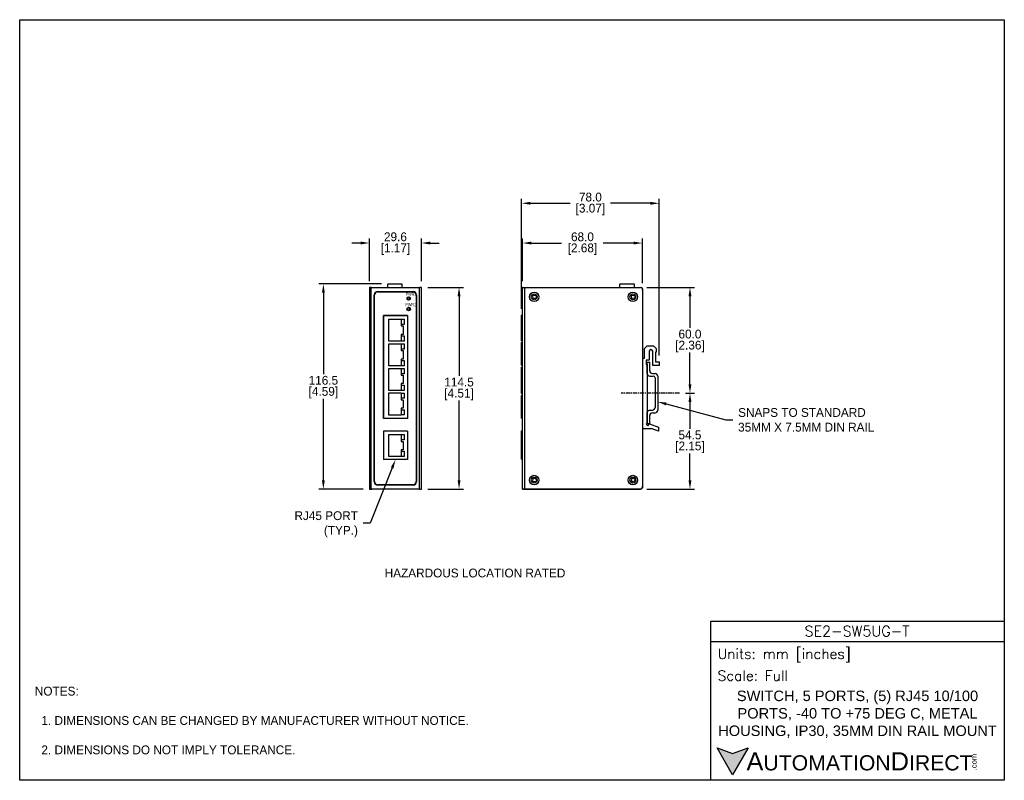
# Model space of a CAD drawing. Header units: inches. Extents: x 0 to 559, y 0 to 432.
import ezdxf
from ezdxf import colors
from ezdxf.entities.mleader import LeaderData, LeaderLine
from ezdxf.math import Vec2, Vec3

# ---------------------------------------------------------------- set-up
doc = ezdxf.new("R2010")
doc.units = ezdxf.units.IN
doc.header["$LTSCALE"] = 10
doc.header["$MEASUREMENT"] = 0
doc.linetypes.add('CENTER', pattern=[0.4, 0.25, -0.05, 0.05, -0.05])
for name, color, linetype in [('CENTER', 40, 'CENTER'), ('DIMENSIONS', 140, 'Continuous'), ('TEXT', 140, 'Continuous')]:
    doc.layers.add(name, color=color, linetype=linetype)
doc.styles.add('ROMANS', font='romans.shx')
doc.styles.add('型式1', font='txt')
doc.dimstyles.get("Standard").update_dxf_attribs({"dimtxt": 5, "dimasz": 5, "dimexe": 2.5, "dimexo": 3.5, "dimgap": 1, "dimtad": 0, "dimtih": 1, "dimtoh": 1, "dimdec": 1, "dimzin": 0, "dimdsep": 46, "dimtxsty": 'Standard', "dimcen": 0, "dimadec": 0, "dimazin": 0, "dimtfac": 1, "dimtdec": 1, "dimtofl": 0, "dimtmove": 0, "dimatfit": 3, "dimfxl": 1, "dimtolj": 1, "dimtzin": 0, "dimarcsym": 0})

# ---------------------------------------------------------------- blocks, each defined once
blk = doc.blocks.new('*D26')
at = {"layer": 'DEFPOINTS', "color": 0, "transparency": 16777216}
for p in [(208.85, 281.8), (172.35, 165.3), (198.45, 165.3)]:
    blk.add_point(p, dxfattribs=at)
at = {"layer": 'DIMENSIONS', "color": 0, "lineweight": -2, "transparency": 16777216}
for p, q in [((205.35, 281.8), (169.85, 281.8)), ((172.35, 276.8), (172.35, 230.55)), ((172.35, 170.3), (172.35, 216.55)), ((194.95, 165.3), (169.85, 165.3))]:
    blk.add_line(p, q, dxfattribs=at)
at = {"layer": 'DIMENSIONS', "color": 0, "transparency": 16777216}
for points in [[(171.52, 276.8), (173.18, 276.8), (172.35, 281.8)], [(171.52, 170.3), (173.18, 170.3), (172.35, 165.3)]]:
    blk.add_solid(points, dxfattribs=at)
at = {"layer": 'DIMENSIONS', "color": 0, "transparency": 16777216, "char_height": 5, "attachment_point": 5}
for s, insert in [('\\A1;116.5', (172.35, 227.05)), ('\\A1;[4.59]', (172.35, 220.05))]:
    blk.add_mtext(s, dxfattribs=dict(at, insert=insert))
blk = doc.blocks.new('*D27')
at = {"layer": 'DEFPOINTS', "color": 0, "transparency": 16777216}
for p in [(228.05, 279.8), (228.05, 165.3), (249.35, 165.3)]:
    blk.add_point(p, dxfattribs=at)
at = {"layer": 'DIMENSIONS', "color": 0, "lineweight": -2, "transparency": 16777216}
for p, q in [((231.55, 279.8), (251.85, 279.8)), ((249.35, 274.8), (249.35, 229.55)), ((249.35, 170.3), (249.35, 215.55)), ((231.55, 165.3), (251.85, 165.3))]:
    blk.add_line(p, q, dxfattribs=at)
at = {"layer": 'DIMENSIONS', "color": 0, "transparency": 16777216}
for points in [[(248.52, 274.8), (250.19, 274.8), (249.35, 279.8)], [(248.52, 170.3), (250.19, 170.3), (249.35, 165.3)]]:
    blk.add_solid(points, dxfattribs=at)
at = {"layer": 'DIMENSIONS', "color": 0, "transparency": 16777216, "char_height": 5, "attachment_point": 5}
for s, insert in [('\\A1;114.5', (249.35, 226.05)), ('\\A1;[4.51]', (249.35, 219.05))]:
    blk.add_mtext(s, dxfattribs=dict(at, insert=insert))
blk = doc.blocks.new('*D28')
at = {"layer": 'DEFPOINTS', "color": 0, "transparency": 16777216}
for p in [(198.45, 305.02), (198.45, 279.8), (228.05, 279.8)]:
    blk.add_point(p, dxfattribs=at)
at = {"layer": 'DIMENSIONS', "color": 0, "lineweight": -2, "transparency": 16777216}
for p, q in [((198.45, 283.3), (198.45, 307.52)), ((228.05, 283.3), (228.05, 307.52)), ((193.45, 305.02), (188.45, 305.02)), ((233.05, 305.02), (238.05, 305.02))]:
    blk.add_line(p, q, dxfattribs=at)
at = {"layer": 'DIMENSIONS', "color": 0, "transparency": 16777216}
for points in [[(193.45, 305.86), (193.45, 304.19), (198.45, 305.02)], [(233.05, 305.86), (233.05, 304.19), (228.05, 305.02)]]:
    blk.add_solid(points, dxfattribs=at)
at = {"layer": 'DIMENSIONS', "color": 0, "transparency": 16777216, "char_height": 5, "attachment_point": 5}
for s, insert in [('\\A1;29.6', (213.25, 308.52)), ('\\A1;[1.17]', (213.25, 301.52))]:
    blk.add_mtext(s, dxfattribs=dict(at, insert=insert))
blk = doc.blocks.new('*D29')
at = {"layer": 'DEFPOINTS', "color": 0, "transparency": 16777216}
for p in [(353.38, 305), (285.38, 279.8), (353.38, 278.8)]:
    blk.add_point(p, dxfattribs=at)
at = {"layer": 'DIMENSIONS', "color": 0, "lineweight": -2, "transparency": 16777216}
for p, q in [((285.38, 283.3), (285.38, 307.5)), ((353.38, 282.3), (353.38, 307.5)), ((290.38, 305), (307.55, 305)), ((348.38, 305), (331.21, 305))]:
    blk.add_line(p, q, dxfattribs=at)
at = {"layer": 'DIMENSIONS', "color": 0, "transparency": 16777216}
for points in [[(290.38, 305.83), (290.38, 304.17), (285.38, 305)], [(348.38, 305.83), (348.38, 304.17), (353.38, 305)]]:
    blk.add_solid(points, dxfattribs=at)
at = {"layer": 'DIMENSIONS', "color": 0, "transparency": 16777216, "char_height": 5, "attachment_point": 5}
for s, insert in [('\\A1;68.0', (319.38, 308.5)), ('\\A1;[2.68]', (319.38, 301.5))]:
    blk.add_mtext(s, dxfattribs=dict(at, insert=insert))
blk = doc.blocks.new('*D30')
at = {"layer": 'DEFPOINTS', "color": 0, "transparency": 16777216}
for p in [(352.38, 279.8), (374.43, 219.79), (380.4, 219.79)]:
    blk.add_point(p, dxfattribs=at)
at = {"layer": 'DIMENSIONS', "color": 0, "lineweight": -2, "transparency": 16777216}
for p, q in [((355.88, 279.8), (382.9, 279.8)), ((380.4, 274.8), (380.4, 256.8)), ((380.4, 224.79), (380.4, 242.8)), ((377.93, 219.79), (382.9, 219.79))]:
    blk.add_line(p, q, dxfattribs=at)
at = {"layer": 'DIMENSIONS', "color": 0, "transparency": 16777216}
for points in [[(379.57, 274.8), (381.24, 274.8), (380.4, 279.8)], [(379.57, 224.79), (381.24, 224.79), (380.4, 219.79)]]:
    blk.add_solid(points, dxfattribs=at)
at = {"layer": 'DIMENSIONS', "color": 0, "transparency": 16777216, "char_height": 5, "attachment_point": 5}
for s, insert in [('\\A1;60.0', (380.4, 253.3)), ('\\A1;[2.36]', (380.4, 246.3))]:
    blk.add_mtext(s, dxfattribs=dict(at, insert=insert))
blk = doc.blocks.new('*D31')
at = {"layer": 'DEFPOINTS', "color": 0, "transparency": 16777216}
for p in [(374.43, 219.79), (352.38, 165.3), (380.4, 165.3)]:
    blk.add_point(p, dxfattribs=at)
at = {"layer": 'DIMENSIONS', "color": 0, "lineweight": -2, "transparency": 16777216}
for p, q in [((377.93, 219.79), (382.9, 219.79)), ((380.4, 214.79), (380.4, 199.55)), ((380.4, 170.3), (380.4, 185.55)), ((355.88, 165.3), (382.9, 165.3))]:
    blk.add_line(p, q, dxfattribs=at)
at = {"layer": 'DIMENSIONS', "color": 0, "transparency": 16777216}
for points in [[(379.57, 214.79), (381.24, 214.79), (380.4, 219.79)], [(379.57, 170.3), (381.24, 170.3), (380.4, 165.3)]]:
    blk.add_solid(points, dxfattribs=at)
at = {"layer": 'DIMENSIONS', "color": 0, "transparency": 16777216, "char_height": 5, "attachment_point": 5}
for s, insert in [('\\A1;54.5', (380.4, 196.05)), ('\\A1;[2.15]', (380.4, 189.05))]:
    blk.add_mtext(s, dxfattribs=dict(at, insert=insert))
blk = doc.blocks.new('*D32')
at = {"layer": 'DEFPOINTS', "color": 0, "transparency": 16777216}
for p in [(362.88, 327.57), (284.88, 264.14), (362.88, 237.57)]:
    blk.add_point(p, dxfattribs=at)
at = {"layer": 'DIMENSIONS', "color": 0, "lineweight": -2, "transparency": 16777216}
for p, q in [((284.88, 267.64), (284.88, 330.07)), ((362.88, 241.07), (362.88, 330.07)), ((289.88, 327.57), (312.46, 327.57)), ((357.88, 327.57), (335.3, 327.57))]:
    blk.add_line(p, q, dxfattribs=at)
at = {"layer": 'DIMENSIONS', "color": 0, "transparency": 16777216}
for points in [[(289.88, 328.4), (289.88, 326.73), (284.88, 327.57)], [(357.88, 328.4), (357.88, 326.73), (362.88, 327.57)]]:
    blk.add_solid(points, dxfattribs=at)
at = {"layer": 'DIMENSIONS', "color": 0, "transparency": 16777216, "char_height": 5, "attachment_point": 5}
for s, insert in [('\\A1;78.0', (323.88, 331.07)), ('\\A1;[3.07]', (323.88, 324.07))]:
    blk.add_mtext(s, dxfattribs=dict(at, insert=insert))

msp = doc.modelspace()

# ---------------------------------------------------------------- hatches: boundary and pattern name
at = {"layer": 'TEXT'}
msp.add_hatch(color=256, dxfattribs=at).paths.add_polyline_path([(413.49, 18.42), (404.62, 15.19), (395.75, 18.42), (404.62, 3.05)])

# ---------------------------------------------------------------- linework, layer by layer
for p, q in [((198.45, 279.8), (198.45, 165.3)), ((199.55, 279.8), (198.45, 279.8)), ((199.35, 279.8), (227.15, 279.8)), ((199.55, 165.3), (199.55, 279.8)), ((208.85, 279.8), (208.85, 281.8)), ((208.85, 281.8), (216.85, 281.8)), ((216.85, 281.8), (216.85, 279.8)), ((226.95, 165.3), (226.95, 279.8)), ((228.05, 279.8), (226.95, 279.8)), ((228.05, 165.3), (228.05, 279.8)), ((285.38, 165.3), (285.38, 280.05)), ((285.38, 279.8), (286.48, 279.8)), ((286.48, 279.8), (352.38, 279.8)), ((286.48, 279.8), (286.48, 165.3)), ((340.68, 279.8), (340.68, 281.8)), ((340.68, 281.8), (348.68, 281.8)), ((348.68, 281.8), (348.68, 279.8)), ((201.25, 169.55), (201.25, 275.55)), ((201.45, 169.55), (201.45, 275.55)), ((203.25, 277.55), (223.25, 277.55)), ((203.25, 277.35), (223.25, 277.35)), ((220.25, 274.42), (220.25, 274.31)), ((220.25, 274.31), (220.25, 272.97)), ((221.25, 274.42), (221.25, 272.68)), ((225.05, 275.55), (225.05, 169.55)), ((225.25, 275.55), (225.25, 169.55)), ((353.38, 279.3), (353.21, 279.3)), ((353.38, 278.2), (353.38, 279.3)), ((353.38, 279.05), (353.38, 166.05)), ((353.38, 278.05), (353.38, 167.05)), ((220.25, 272.97), (220.25, 272.68)), ((220.25, 268.42), (220.25, 268.31)), ((220.25, 268.31), (220.25, 266.97)), ((221.25, 268.42), (221.25, 266.68)), ((220, 263.95), (206.5, 263.95)), ((206.5, 263.95), (206.5, 205.45)), ((220.25, 266.97), (220.25, 266.68)), ((221.51, 268.2), (221.25, 268.2)), ((221.25, 267.7), (221.65, 267.7)), ((221.65, 267.99), (221.65, 267.7)), ((284.88, 249.57), (284.88, 264.14)), ((284.88, 264.14), (285.38, 264.14)), ((209.51, 261.79), (216.51, 261.79)), ((209.51, 249.29), (209.51, 261.79)), ((216.51, 261.79), (216.51, 257.94)), ((216.51, 257.94), (217.6, 257.94)), ((216.68, 261.77), (218.18, 261.77)), ((216.68, 258.77), (216.68, 261.77)), ((218.18, 258.77), (216.68, 258.77)), ((217.6, 257.94), (217.6, 253.14)), ((218.18, 261.77), (218.18, 258.77)), ((217.6, 253.14), (216.51, 253.14)), ((216.51, 253.14), (216.51, 249.29)), ((216.68, 252.31), (218.18, 252.31)), ((216.68, 249.31), (216.68, 252.31)), ((218.18, 252.31), (218.18, 249.31)), ((216.51, 249.29), (209.51, 249.29)), ((209.51, 247.82), (216.51, 247.82)), ((209.51, 235.32), (209.51, 247.82)), ((216.51, 247.82), (216.51, 243.97)), ((218.18, 249.31), (216.68, 249.31)), ((216.68, 247.8), (218.18, 247.8)), ((216.68, 244.8), (216.68, 247.8)), ((218.18, 247.8), (218.18, 244.8)), ((284.88, 249.57), (285.38, 249.57)), ((284.88, 235.59), (284.88, 248.56)), ((284.88, 248.56), (285.38, 248.56)), ((354.58, 245.07), (356.08, 246.57)), ((356.08, 246.57), (359.78, 246.57)), ((359.78, 246.57), (361.28, 245.07)), ((216.51, 243.97), (217.6, 243.97)), ((218.18, 244.8), (216.68, 244.8)), ((217.6, 243.97), (217.6, 239.17)), ((354.58, 239.57), (354.58, 245.07)), ((357.28, 243.57), (357.28, 238.57)), ((359.28, 235.57), (359.28, 243.57)), ((360.78, 242.97), (360.78, 237.57)), ((361.28, 242.97), (360.78, 242.97)), ((361.28, 245.07), (361.28, 242.97)), ((216.51, 235.32), (209.51, 235.32)), ((217.6, 239.17), (216.51, 239.17)), ((216.51, 239.17), (216.51, 235.32)), ((216.68, 238.34), (218.18, 238.34)), ((216.68, 235.34), (216.68, 238.34)), ((218.18, 235.34), (216.68, 235.34)), ((218.18, 238.34), (218.18, 235.34)), ((284.88, 235.59), (285.38, 235.59)), ((353.58, 239.57), (354.58, 239.57)), ((355.58, 238.57), (355.58, 236.07)), ((357.28, 238.57), (355.58, 238.57)), ((355.58, 236.07), (356.08, 236.07)), ((356.08, 230.96), (356.08, 237.29)), ((356.08, 237.29), (357.58, 237.29)), ((356.08, 236.07), (356.08, 202.79)), ((357.58, 232.46), (357.58, 237.29)), ((362.88, 235.57), (359.28, 235.57)), ((360.78, 237.57), (362.88, 237.57)), ((362.88, 237.57), (362.88, 235.57)), ((209.51, 233.85), (216.51, 233.85)), ((209.51, 221.35), (209.51, 233.85)), ((216.51, 233.85), (216.51, 230)), ((216.51, 230), (217.6, 230)), ((216.68, 233.83), (218.18, 233.83)), ((216.68, 230.83), (216.68, 233.83)), ((218.18, 230.83), (216.68, 230.83)), ((217.6, 230), (217.6, 225.2)), ((218.18, 233.83), (218.18, 230.83)), ((284.88, 219.52), (284.88, 234.57)), ((284.88, 234.57), (285.38, 234.57)), ((357.58, 229.46), (359.58, 229.46)), ((359.08, 230.96), (360.58, 230.96)), ((362.08, 229.46), (362.08, 210.13)), ((217.6, 225.2), (216.51, 225.2)), ((216.51, 225.2), (216.51, 221.35)), ((216.68, 224.37), (218.18, 224.37)), ((216.68, 221.37), (216.68, 224.37)), ((218.18, 224.37), (218.18, 221.37)), ((360.58, 228.46), (360.58, 211.63)), ((216.51, 221.35), (209.51, 221.35)), ((209.51, 219.88), (216.51, 219.88)), ((209.51, 207.38), (209.51, 219.88)), ((216.51, 219.88), (216.51, 216.03)), ((218.18, 221.37), (216.68, 221.37)), ((216.68, 219.86), (218.18, 219.86)), ((216.68, 216.86), (216.68, 219.86)), ((218.18, 219.86), (218.18, 216.86)), ((284.88, 219.52), (285.38, 219.52)), ((284.88, 205.54), (284.88, 218.52)), ((284.88, 218.52), (285.38, 218.52)), ((216.51, 216.03), (217.6, 216.03)), ((218.18, 216.86), (216.68, 216.86)), ((217.6, 216.03), (217.6, 211.23)), ((216.51, 207.38), (209.51, 207.38)), ((217.6, 211.23), (216.51, 211.23)), ((216.51, 211.23), (216.51, 207.38)), ((216.68, 210.4), (218.18, 210.4)), ((216.68, 207.4), (216.68, 210.4)), ((218.18, 207.4), (216.68, 207.4)), ((218.18, 210.4), (218.18, 207.4)), ((356.08, 202.29), (356.08, 209.13)), ((356.08, 202.29), (356.08, 208.63)), ((357.58, 210.13), (359.08, 210.13)), ((357.58, 202.29), (357.58, 207.13)), ((359.08, 208.63), (360.58, 208.63)), ((284.88, 205.54), (285.38, 205.54)), ((356.08, 202.79), (355.46, 202.17)), ((355.46, 202.17), (356.41, 201.23)), ((357.58, 202.29), (356.08, 202.29)), ((356.41, 201.23), (357.48, 202.29)), ((357.48, 202.29), (362.58, 200.5)), ((220, 198.12), (206.5, 198.12)), ((206.5, 198.12), (206.5, 182.05)), ((209.51, 196.28), (216.51, 196.28)), ((209.51, 183.78), (209.51, 196.28)), ((216.51, 196.28), (216.51, 192.43)), ((216.68, 196.26), (218.18, 196.26)), ((216.68, 193.26), (216.68, 196.26)), ((218.18, 196.26), (218.18, 193.26)), ((220, 198.12), (220, 182.05)), ((284.88, 182.3), (284.88, 198.33)), ((284.88, 198.33), (285.38, 198.33)), ((358.89, 199.57), (353.58, 199.57)), ((362.58, 198.27), (358.89, 199.57)), ((362.58, 200.5), (362.58, 198.27)), ((216.51, 192.43), (217.6, 192.43)), ((218.18, 193.26), (216.68, 193.26)), ((217.6, 192.43), (217.6, 187.63)), ((217.6, 187.63), (216.51, 187.63)), ((216.51, 187.63), (216.51, 183.78)), ((216.68, 186.81), (218.18, 186.81)), ((216.68, 183.81), (216.68, 186.81)), ((218.18, 186.81), (218.18, 183.81)), ((220, 182.05), (206.5, 182.05)), ((216.51, 183.78), (209.51, 183.78)), ((218.18, 183.81), (216.68, 183.81)), ((284.88, 182.3), (285.38, 182.3)), ((223.25, 167.75), (203.25, 167.75)), ((216.03, 167.75), (216.03, 167.75)), ((198.45, 165.3), (199.55, 165.3)), ((199.35, 165.3), (199.85, 165.3)), ((199.85, 165.3), (199.85, 165.3)), ((227.15, 165.3), (199.85, 165.3)), ((223.25, 167.55), (203.25, 167.55)), ((226.95, 165.3), (228.05, 165.3)), ((286.48, 165.3), (285.38, 165.3)), ((285.38, 165.3), (286.38, 165.3)), ((285.38, 165.3), (285.38, 165.3)), ((286.38, 165.3), (286.38, 165.3)), ((286.38, 165.3), (286.48, 165.3)), ((352.38, 165.3), (286.48, 165.3)), ((286.48, 165.3), (352.38, 165.3)), ((286.48, 165.3), (286.48, 165.3)), ((353.38, 165.8), (353.04, 165.8)), ((353.38, 167.3), (353.38, 166.9)), ((353.38, 165.8), (353.38, 166.9))]:
    msp.add_line(p, q)
for centre, radius in [((220.75, 273.55), 1), ((291.98, 274.45), 2.7), ((291.98, 274.45), 1.7), ((292.18, 274.45), 1.02), ((347.98, 274.45), 2.7), ((347.98, 274.45), 1.7), ((348.18, 274.45), 1.02), ((220.75, 267.55), 1), ((291.98, 170.45), 2.7), ((291.98, 170.45), 1.7), ((292.18, 170.45), 1.03), ((347.98, 170.45), 2.7), ((347.98, 170.45), 1.7), ((348.18, 170.45), 1.02)]:
    msp.add_circle(centre, radius)
for centre, radius, start, end in [((352.38, 278.8), 1, 0, 90), ((203.25, 275.55), 2, 90, 180), ((203.25, 275.55), 1.8, 90, 180), ((223.25, 275.55), 2, 0, 90), ((223.25, 275.55), 1.8, 0, 90), ((358.28, 243.57), 1, 0, 180), ((357.58, 230.96), 1.5, 180, 270), ((359.08, 232.46), 1.5, 180, 270), ((359.58, 228.46), 1, 0, 90), ((360.58, 229.46), 1.5, 0, 90), ((357.58, 208.63), 1.5, 90, 180), ((359.08, 207.13), 1.5, 90, 180), ((359.08, 211.63), 1.5, 270, 0), ((360.58, 210.13), 1.5, 270, 0), ((203.25, 169.55), 2, 180, 270), ((203.25, 169.55), 1.8, 180, 270), ((223.25, 169.55), 2, 270, 0), ((223.25, 169.55), 1.8, 270, 0), ((352.38, 166.3), 1, 270, 0), ((352.38, 166.3), 1, 270, 330)]:
    msp.add_arc(centre, radius, start, end)
msp.add_open_spline([(206.5, 263.95), (206.5, 263.95), (206.5, 205.45), (206.5, 205.45), (206.5, 205.45), (206.5, 205.45), (220, 205.45), (220, 205.45), (220, 205.45), (220, 205.45), (220, 263.95), (220, 263.95), (220, 263.95), (220, 263.95), (206.5, 263.95), (206.5, 263.95)], degree=3, knots=[0, 0, 0, 0, 0.25, 0.25, 0.25, 0.25, 0.5, 0.5, 0.5, 0.5, 0.75, 0.75, 0.75, 0.75, 1, 1, 1, 1])
at = {"layer": 'CENTER'}
msp.add_line((374.43, 219.79), (341.4, 219.79), dxfattribs=at)
at = {"layer": 'DEFPOINTS'}
msp.add_lwpolyline([(558.8, 0), (0, 0), (0, 431.8), (558.8, 431.8)], close=True, dxfattribs=at)
at = {"layer": 'TEXT'}
msp.add_line((392.18, 78.85), (558.8, 78.85), dxfattribs=at)
for points in [[(392.18, 0), (392.18, 90.33), (558.8, 90.33), (558.8, 0)], [(413.49, 18.42), (404.62, 3.05), (395.75, 18.42), (404.62, 15.19)]]:
    msp.add_lwpolyline(points, close=True, dxfattribs=at)

# ---------------------------------------------------------------- texts
at = {"char_height": 1.8, "attachment_point": 1, "line_spacing_factor": 0.8}
for s, insert in [('{\\fArial|b0|i0|c0|p34;\\W0.68;PW\\fArial|b0|i0|c238|p34;R\\fArial|b0|i0|c0|p34;1}', (219.03, 276.85)), ('{\\fArial|b0|i0|c0|p34;\\W0.68;PW\\fArial|b0|i0|c238|p34;R\\fArial|b0|i0|c0|p34;2}', (218.9, 270.9))]:
    msp.add_mtext(s, dxfattribs=dict(at, insert=insert))
at = {"layer": 'DIMENSIONS', "char_height": 3.5}
for insert, attachment_point in [((98.61, 112.42), 6), ((130.2, 112.22), 4)]:
    msp.add_mtext('\\A1;', dxfattribs=dict(at, insert=insert, attachment_point=attachment_point))
at = {"layer": 'TEXT', "char_height": 5, "attachment_point": 1}
for s, insert in [('HAZARDOUS LOCATION RATED', (207.15, 120.19)), ('NOTES:\\P\\P  1. DIMENSIONS CAN BE CHANGED BY MANUFACTURER WITHOUT NOTICE.\\P\\P  2. DIMENSIONS DO NOT IMPLY TOLERANCE.', (8.61, 53.12))]:
    msp.add_mtext_dynamic_manual_height_columns(s, width=363.4473, gutter_width=25, heights=[0], dxfattribs=dict(at, insert=insert))
at = {"layer": 'TEXT'}
for s, insert, char_height, width, attachment_point, style in [('SE2-SW5UG-T', (475.23, 84.67), 5.9396, 111.8034, 5, 'ROMANS'), (' Units: mm [inches]', (392.18, 70.86), 5.7425, 166.6158, 4, 'ROMANS'), (' Scale: Full', (392.18, 59.38), 5.7425, 166.6158, 4, 'ROMANS'), ('{\\fArial|b0|i0|c0|p34;     \\H1.2x;A\\H0.8333x;UTOMATION\\H1.2x;D\\H0.8333x;IRECT}', (395.75, 10.73), 8.6137, 145.913, 4, '型式1')]:
    msp.add_mtext(s, dxfattribs=dict(at, insert=insert, char_height=char_height, width=width, attachment_point=attachment_point, style=style))
at = {"layer": 'TEXT', "insert": (475.49, 37.49), "char_height": 5.93959, "width": 161.3703, "attachment_point": 5}
msp.add_mtext('{\\fArial|b0|i0|c0|p34;SWITCH, 5 PORTS, (5) RJ45 10/100 PORTS, -40 TO +75 DEG C, METAL HOUSING, IP30, 35MM DIN RAIL MOUNT}', dxfattribs=at)
at = {"layer": 'TEXT', "insert": (540.01, 5.68), "char_height": 3.1009, "width": 9.1891, "attachment_point": 1, "rotation": 90, "style": '型式1'}
msp.add_mtext('{\\fArial|b0|i0|c0|p34;.com}', dxfattribs=at)

# ---------------------------------------------------------------- dimensions: what is measured, and where the dimension line sits
at = {"layer": 'DIMENSIONS'}
for base, p1, p2, picture, middle in [((362.88, 327.57), (284.88, 264.14), (362.88, 237.57), '*D32', (323.88, 327.57)), ((198.45, 305.02), (228.05, 279.8), (198.45, 279.8), '*D28', (213.25, 305.02)), ((353.38, 305), (285.38, 279.8), (353.38, 278.8), '*D29', (319.38, 305))]:
    dim = msp.add_linear_dim(base=base, p1=p1, p2=p2, dimstyle='Standard', override={"dimpost": '\\X'}, dxfattribs=at)
    dim.commit()
    dim.dimension.update_dxf_attribs({"geometry": picture, "text_midpoint": middle})
for base, p1, p2, picture, middle in [((172.35, 165.3), (208.85, 281.8), (198.45, 165.3), '*D26', (172.35, 223.55)), ((249.35, 165.3), (228.05, 279.8), (228.05, 165.3), '*D27', (249.35, 222.55)), ((380.4, 219.79), (352.38, 279.8), (374.43, 219.79), '*D30', (380.4, 249.8)), ((380.4, 165.3), (374.43, 219.79), (352.38, 165.3), '*D31', (380.4, 192.55))]:
    dim = msp.add_linear_dim(base=base, p1=p1, p2=p2, angle=90, dimstyle='Standard', override={"dimpost": '\\X'}, dxfattribs=at)
    dim.commit()
    dim.dimension.update_dxf_attribs({"geometry": picture, "text_midpoint": middle})

# ---------------------------------------------------------------- leaders
ml = msp.add_multileader_mtext('Standard', dxfattribs=at)
ml.set_content('SNAPS TO STANDARD\\P35MM X 7.5MM DIN RAIL', color=256)
ml.set_leader_properties()
ml.build(insert=Vec2(0, 0))
ml.multileader.update_dxf_attribs({"text_left_attachment_type": 2, "text_right_attachment_type": 2, "dogleg_length": 4, "arrow_head_size": 5})
ctx = ml.context
ctx.base_point, ctx.char_height, ctx.arrow_head_size, ctx.landing_gap_size, ctx.plane_origin = Vec3(404.73, 204.65), 5, 5, 3, Vec3(363.69, 214.93)
ctx.left_attachment, ctx.right_attachment = 2, 2
notes = []
notes.append((ctx, [(0, (1, 1, 0), (400.73, 204.65), (1, 0), 4, [(0, [(362.08, 214.93)], 0, [])])]))
ctx.mtext.insert, ctx.mtext.flow_direction = Vec3(407.73, 211.32), 5
ml = msp.add_multileader_mtext('Standard', dxfattribs=at)
ml.set_content('RJ45 PORT\\P(TYP.)', color=256)
ml.set_leader_properties()
ml.build(insert=Vec2(0, 0))
ml.multileader.update_dxf_attribs({"text_left_attachment_type": 2, "text_right_attachment_type": 2, "dogleg_length": 4, "arrow_head_size": 5})
ctx = ml.context
ctx.base_point, ctx.char_height, ctx.arrow_head_size, ctx.landing_gap_size, ctx.plane_origin = Vec3(145.64, 146.07), 5, 5, 3, Vec3(213.25, 182.05)
ctx.left_attachment, ctx.right_attachment, ctx.text_align_type = 2, 2, 2
notes.append((ctx, [(0, (1, 1, 0), (198.97, 146.07), (-1, 0), 4, [(0, [(213.25, 182.05)], 0, [])])]))
ctx.mtext.insert, ctx.mtext.alignment, ctx.mtext.flow_direction = Vec3(191.97, 152.74), 3, 5
for ctx, leaders in notes:
    for number, flags, end, landing, length, lines in leaders:
        leader = LeaderData()
        leader.index, (leader.has_last_leader_line, leader.has_dogleg_vector, leader.attachment_direction) = number, flags
        leader.last_leader_point, leader.dogleg_vector, leader.dogleg_length = Vec3(end), Vec3(landing), length
        for number, points, colour, breaks in lines:
            line = LeaderLine()
            line.index, line.vertices, line.color, line.breaks = number, Vec3.list(points), colors.encode_raw_color(colour), breaks
            leader.lines.append(line)
        ctx.leaders.append(leader)

doc.saveas('drawing.dxf')
